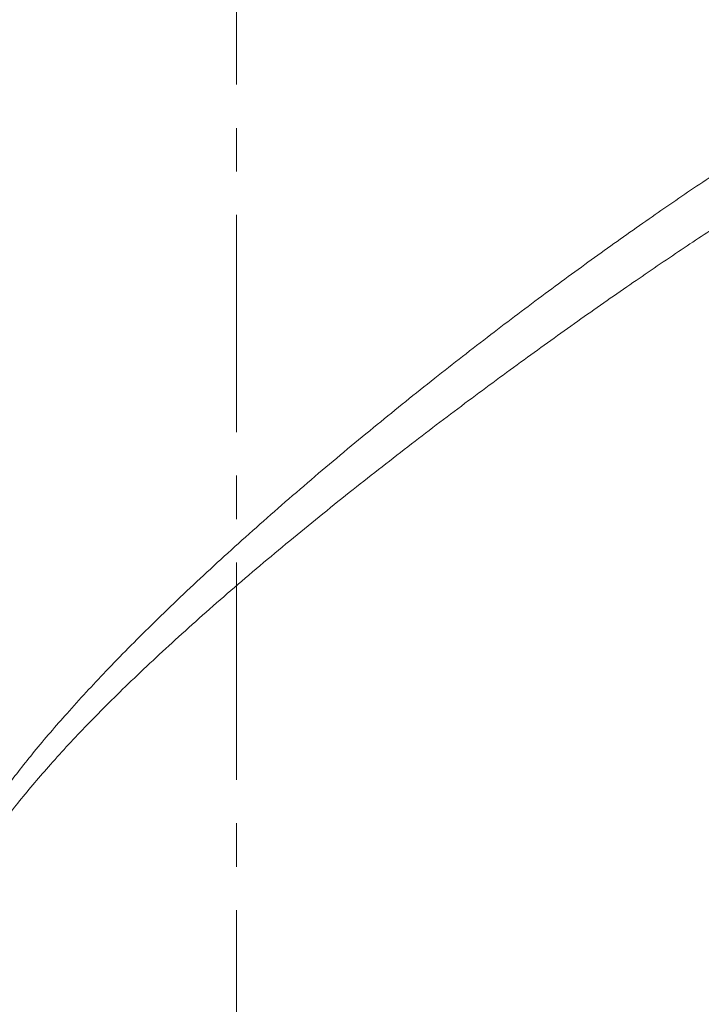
# Model space of a CAD drawing. Header units: millimetres. Extents: x 0 to 594, y 0 to 420.
# Tile 16 of 29: x 480 to 503, y 169 to 203. Entities that reach past the tile are written whole.
import ezdxf

# ---------------------------------------------------------------- set-up
doc = ezdxf.new("R2010")
doc.units = ezdxf.units.MM
doc.linetypes.add('K5LT_AXLED', pattern=[12, 7.5, -1.5, 1.5, -1.5])
doc.linetypes.add('K5LT_THIN', pattern=[0])
doc.layers.add('Системный слой (1)', color=7, linetype='Continuous', true_color=0x6c6c6c)

msp = doc.modelspace()

# ---------------------------------------------------------------- linework, layer by layer
at = {"layer": 'Системный слой (1)', "color": 30, "linetype": 'K5LT_AXLED', "lineweight": 18, "true_color": 0xff8000}
msp.add_line((487.2516, 128.2775), (487.2516, 255.7392), dxfattribs=at)
at = {"layer": 'Системный слой (1)', "color": 7, "linetype": 'K5LT_THIN', "lineweight": 18, "true_color": 0xffffff}
for points, knots in [([(506.685, 199.0704), (506.0915, 198.7051), (504.9178, 197.9631), (503.168, 196.8055), (501.4422, 195.6213), (499.6945, 194.3821), (497.866, 193.0439), (495.9822, 191.6217), (494.0419, 190.1104), (492.0557, 188.5118), (490.0399, 186.8314), (488.0375, 185.0953), (486.1124, 183.3499), (484.3418, 181.6602), (482.7767, 180.0762), (481.4332, 178.6229), (480.2937, 177.293), (479.3423, 176.0812), (478.5541, 174.9711), (477.89, 173.9211), (477.3752, 172.9831), (477.0256, 172.2346), (476.8624, 171.8363), (476.8064, 171.6918)], [0, 0, 0, 0, 1.2443481, 2.4004811, 3.4685685, 4.6205231, 5.8119424, 7.063788, 8.3822103, 9.7746737, 11.239598, 12.7712928, 14.3167676, 15.8146077, 17.2007646, 18.454852, 19.5818277, 20.6047874, 21.5028227, 22.3128397, 23.1217171, 23.6841038, 24, 24, 24, 24]), ([(507.5771, 197.7755), (506.9781, 197.4111), (505.8216, 196.6916), (504.1115, 195.5879), (502.4649, 194.4937), (500.7772, 193.3425), (498.9938, 192.094), (497.1315, 190.756), (495.2139, 189.3414), (493.2407, 187.8448), (491.22, 186.2652), (489.1771, 184.6127), (487.1655, 182.9191), (485.2638, 181.2402), (483.5456, 179.6348), (482.0521, 178.1431), (480.7844, 176.7733), (479.7336, 175.5277), (478.8744, 174.3923), (478.1786, 173.3486), (477.5929, 172.3252), (477.0958, 171.2615), (476.8354, 170.5022), (476.7278, 170.1032)], [0, 0, 0, 0, 1.206328, 2.2677365, 3.2436762, 4.2831032, 5.4061036, 6.5735245, 7.8030834, 9.1008998, 10.4740353, 11.9253256, 13.4279982, 14.9255187, 16.3477284, 17.6497895, 18.8222335, 19.8803792, 20.8020539, 21.6259011, 22.3833648, 23.1747311, 24, 24, 24, 24])]:
    msp.add_open_spline(points, degree=3, knots=knots, dxfattribs=at)

doc.saveas('drawing.dxf')
